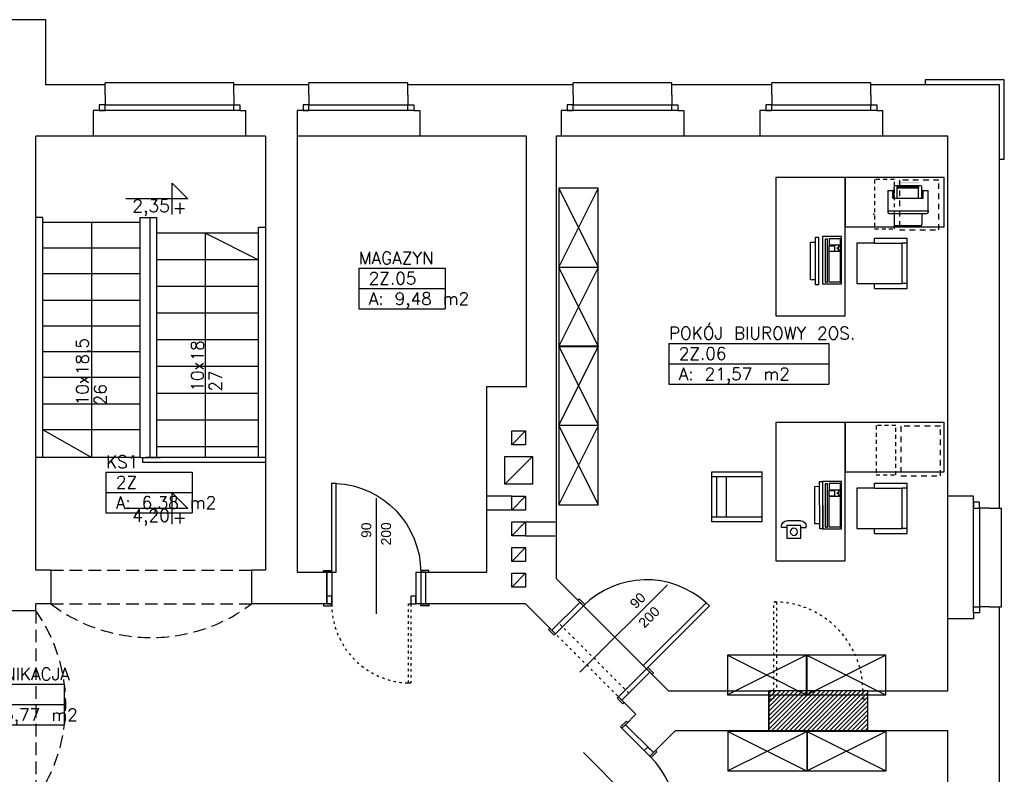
# Model space of a CAD drawing. Header units: inches. Extents: x 18535 to 24863, y 1480 to 5800.
# Tile 22 of 24: x 22836 to 23831, y 2767 to 3531. Entities that reach past the tile are written whole.
import ezdxf
from ezdxf.enums import TextEntityAlignment as Align

# ---------------------------------------------------------------- set-up
doc = ezdxf.new("R2010")
doc.units = ezdxf.units.IN
doc.header["$MEASUREMENT"] = 0
for name, pattern in [('DASHED', [19.05, 12.7, -6.35]), ('Przerywana', [6, 2.5, -3.5]), ('Przerywana 2 (2)', [11, 6, -5])]:
    doc.linetypes.add(name, pattern=pattern)
for name, color, linetype in [('_T elektryczne', 7, 'Continuous'), ('_T meble', 7, 'Continuous'), ('_T sciany', 7, 'Continuous'), ('AA_PRZ_SCIANY_030', 7, 'Continuous'), ('AA_PRZERYWANE', 7, 'Continuous'), ('AA_STOLARKA DRZW_009', 7, 'Continuous'), ('AA_WIDOK_005', 7, 'Continuous'), ('AA_WIDOK_009', 7, 'Continuous'), ('AA_WYMIAR WYS_50', 7, 'Continuous'), ('ArchiCAD', 7, 'Continuous'), ('Window-Door Markers', 7, 'Continuous')]:
    doc.layers.add(name, color=color, linetype=linetype)
doc.styles.add('GENERATED_STYLE_14', font='romans.shx')
doc.styles.add('GENERATED_STYLE_8', font='txt')
doc.styles.add('GENERATED_STYLE_9', font='arial.ttf')
doc.styles.get("Standard").update_dxf_attribs({"font": 'txt', "bigfont": 'BIGFONT.SHX'})

# ---------------------------------------------------------------- blocks, each defined once
blk = doc.blocks.new('POKÓJ BIUROWY 2OS._2Z.06_134', base_point=(23573.01, 3192.86))
at = {"layer": '_T sciany', "color": 160, "linetype": 'Continuous'}
for p, q in [((23492.19, 3203.15), (23492.19, 3161.98)), ((23492.19, 3203.15), (23653.84, 3203.15)), ((23653.84, 3203.15), (23653.84, 3161.98)), ((23492.19, 3182.56), (23653.84, 3182.56)), ((23492.19, 3161.98), (23653.84, 3161.98))]:
    blk.add_line(p, q, dxfattribs=at)
at = {"color": 0}
for tag in ['floor_f', 'ROOM_PERIM', 'ROOM_WALLS_SURF', 'ROOM_DOORS_SURF', 'ROOM_WINDS_SURF', 'ROOM_BASELEV', 'ROOM_HEIGHT', 'ROOM_NET_AREA', 'ROOM_REDUCED_AREA', 'ROOM_CALC_AREA', 'ROOM_VOLUME']:
    blk.add_attdef(tag, text='', height=200, dxfattribs=at).set_placement((23573.01, 3135.71), align=Align.BOTTOM_LEFT)
at = {"layer": '_T sciany', "color": 160}
for tag, p in [('ROOM_NAME', (23492.19, 3219.7)), ('ROOM_NUMBER', (23502.19, 3199.11)), ('ROOM_AREA', (23502.19, 3178.52))]:
    blk.add_attdef(tag, text='', height=12.5, dxfattribs=at).set_placement(p, align=Align.TOP_LEFT)
blk = doc.blocks.new('KOMUNIKACJA_2Z.01_137', base_point=(22826.58, 2848.07))
at = {"layer": '_T sciany', "color": 160, "linetype": 'Continuous'}
for p, q in [((22772.28, 2858.36), (22772.28, 2817.19)), ((22772.28, 2858.36), (22880.87, 2858.36)), ((22880.87, 2858.36), (22880.87, 2817.19)), ((22772.28, 2837.77), (22880.87, 2837.77)), ((22772.28, 2817.19), (22880.87, 2817.19))]:
    blk.add_line(p, q, dxfattribs=at)
at = {"color": 0}
for tag in ['floor_f', 'ROOM_PERIM', 'ROOM_WALLS_SURF', 'ROOM_DOORS_SURF', 'ROOM_WINDS_SURF', 'ROOM_BASELEV', 'ROOM_HEIGHT', 'ROOM_NET_AREA', 'ROOM_REDUCED_AREA', 'ROOM_CALC_AREA', 'ROOM_VOLUME']:
    blk.add_attdef(tag, text='', height=200, dxfattribs=at).set_placement((22826.58, 2790.93), align=Align.BOTTOM_LEFT)
at = {"layer": '_T sciany', "color": 160}
for tag, p in [('ROOM_NAME', (22772.28, 2874.91)), ('ROOM_NUMBER', (22782.28, 2854.32)), ('ROOM_AREA', (22782.28, 2833.73))]:
    blk.add_attdef(tag, text='', height=12.5, dxfattribs=at).set_placement(p, align=Align.TOP_LEFT)
blk = doc.blocks.new('MAGAZYN_2Z.05_141', base_point=(23222.29, 3268.97))
at = {"layer": '_T sciany', "color": 160, "linetype": 'Continuous'}
for p, q in [((23178.73, 3279.26), (23178.73, 3238.08)), ((23178.73, 3279.26), (23265.85, 3279.26)), ((23265.85, 3279.26), (23265.85, 3238.08)), ((23178.73, 3258.67), (23265.85, 3258.67)), ((23178.73, 3238.08), (23265.85, 3238.08))]:
    blk.add_line(p, q, dxfattribs=at)
at = {"color": 0}
for tag in ['floor_f', 'ROOM_PERIM', 'ROOM_WALLS_SURF', 'ROOM_DOORS_SURF', 'ROOM_WINDS_SURF', 'ROOM_BASELEV', 'ROOM_HEIGHT', 'ROOM_NET_AREA', 'ROOM_REDUCED_AREA', 'ROOM_CALC_AREA', 'ROOM_VOLUME']:
    blk.add_attdef(tag, text='', height=200, dxfattribs=at).set_placement((23222.29, 3211.82), align=Align.BOTTOM_LEFT)
at = {"layer": '_T sciany', "color": 160}
for tag, p in [('ROOM_NAME', (23178.73, 3295.8)), ('ROOM_NUMBER', (23188.73, 3275.22)), ('ROOM_AREA', (23188.73, 3254.63))]:
    blk.add_attdef(tag, text='', height=12.5, dxfattribs=at).set_placement(p, align=Align.TOP_LEFT)
blk = doc.blocks.new('KS1_2Z_151', base_point=(22966.6, 3062.72))
at = {"layer": '_T sciany', "color": 160, "linetype": 'Continuous'}
for p, q in [((22923.04, 3073.01), (22923.04, 3031.83)), ((22923.04, 3073.01), (23010.16, 3073.01)), ((23010.16, 3073.01), (23010.16, 3031.83)), ((22923.04, 3052.42), (23010.16, 3052.42)), ((22923.04, 3031.83), (23010.16, 3031.83))]:
    blk.add_line(p, q, dxfattribs=at)
at = {"color": 0}
for tag in ['floor_f', 'ROOM_PERIM', 'ROOM_WALLS_SURF', 'ROOM_DOORS_SURF', 'ROOM_WINDS_SURF', 'ROOM_BASELEV', 'ROOM_HEIGHT', 'ROOM_NET_AREA', 'ROOM_REDUCED_AREA', 'ROOM_CALC_AREA', 'ROOM_VOLUME']:
    blk.add_attdef(tag, text='', height=200, dxfattribs=at).set_placement((22966.6, 3005.57), align=Align.BOTTOM_LEFT)
at = {"layer": '_T sciany', "color": 160}
for tag, p in [('ROOM_NAME', (22923.04, 3089.55)), ('ROOM_NUMBER', (22933.04, 3068.97)), ('ROOM_AREA', (22933.04, 3048.38))]:
    blk.add_attdef(tag, text='', height=12.5, dxfattribs=at).set_placement(p, align=Align.TOP_LEFT)
blk = doc.blocks.new('WALL_26', base_point=(23593.3, 2811.57))
at = {"layer": '_T sciany'}
h = blk.add_hatch(dxfattribs=at)
h.set_pattern_fill('ANSI31', color=5, style=0, pattern_type=2)
h.set_pattern_definition([(45, (0, 0), (-2.24506403, 2.24506403), [])])
h.paths.add_polyline_path([(23593.3, 2811.57), (23693.3, 2811.57), (23693.3, 2851.57), (23593.3, 2851.57)], flags=0)
at = {"layer": '_T sciany', "color": 5, "linetype": 'Continuous'}
for p, q in [((23693.3, 2851.57), (23593.3, 2851.57)), ((23593.3, 2851.57), (23593.3, 2811.57)), ((23693.3, 2811.57), (23693.3, 2851.57)), ((23593.3, 2811.57), (23693.3, 2811.57))]:
    blk.add_line(p, q, dxfattribs=at)
blk = doc.blocks.new('D1 -Tr 65_14')
at = {"color": 140, "linetype": 'Continuous'}
for p, q in [((45, 90), (40.555, 90)), ((40.555, 0), (40.555, 90)), ((45, 0), (45, 90)), ((-53.255, 0), (-53.255, 1.905)), ((-53.255, 1.905), (-45, 1.905)), ((-53.255, 0), (-53.255, 1.905)), ((-53.255, 1.905), (-45, 1.905)), ((-45, 0), (-53.255, 0)), ((-45, 0), (-53.255, 0)), ((-50, 0), (-45, 0)), ((-50, -40), (-50, 0)), ((-50, 0), (-45, 0)), ((-50, -40), (-50, 0)), ((-45, 1.905), (-45, 0)), ((-45, 1.905), (-45, 0)), ((-45, 0), (-45, -40)), ((-45, 0), (-45, -40)), ((45, 0), (40.555, 0)), ((53.255, 1.905), (45, 1.905)), ((45, 1.905), (45, 0)), ((53.255, 1.905), (45, 1.905)), ((45, 1.905), (45, 0)), ((50, 0), (45, 0)), ((45, 0), (45, -40)), ((45, 0), (53.255, 0)), ((50, 0), (45, 0)), ((45, 0), (45, -40)), ((45, 0), (53.255, 0)), ((50, -40), (50, 0)), ((50, -40), (50, 0)), ((53.255, 0), (53.255, 1.905)), ((53.255, 0), (53.255, 1.905)), ((-45, -40), (-53.255, -40)), ((-53.255, -40), (-53.255, -41.905)), ((-45, -40), (-53.255, -40)), ((-53.255, -40), (-53.255, -41.905)), ((-53.255, -41.905), (-45, -41.905)), ((-53.255, -41.905), (-45, -41.905)), ((-45, -40), (-50, -40)), ((-45, -40), (-50, -40)), ((-45, -41.905), (-45, -40)), ((-45, -41.905), (-45, -40)), ((45, -40), (50, -40)), ((45, -40), (53.255, -40)), ((45, -41.905), (45, -40)), ((45, -40), (50, -40)), ((45, -40), (53.255, -40)), ((45, -41.905), (45, -40)), ((53.255, -41.905), (45, -41.905)), ((53.255, -41.905), (45, -41.905)), ((53.255, -40), (53.255, -41.905)), ((53.255, -40), (53.255, -41.905))]:
    blk.add_line(p, q, dxfattribs=at)
blk.add_arc((45, 0), 90, 92.827477, 180, dxfattribs=at)
blk = doc.blocks.new('Window-Door Marker - 70_4435')
at = {"layer": 'ArchiCAD', "color": 140, "linetype": 'Continuous'}
blk.add_line((0, 75), (0, -50), dxfattribs=at)
blk = doc.blocks.new('WALL_27', base_point=(23374, 2912.88))
at = {"layer": '_T sciany', "color": 5, "linetype": 'Continuous'}
for p, q in [((23402.28, 2941.16), (23374, 2912.88)), ((23444.71, 2842.17), (23472.99, 2870.45))]:
    blk.add_line(p, q, dxfattribs=at)
at = {"layer": '_T sciany', "rotation": 315.0000000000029}
blk.add_blockref('D1 -Tr 65_14', (23437.64, 2905.81), dxfattribs=at)
at = {"layer": 'Window-Door Markers'}
ref = blk.add_blockref('Window-Door Marker - 70_4435', (23437.64, 2905.81), dxfattribs=dict(at, rotation=315.0000000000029))
ref.add_attrib('AC_WIDO_A_SIZE', '90', dxfattribs={"color": 255, "height": 10, "rotation": 45, "style": 'GENERATED_STYLE_9'}).set_placement((23460.81, 2931.87), align=Align.BOTTOM_LEFT)
ref.add_attrib('AC_WIDO_B_SIZE', '200', dxfattribs={"color": 255, "height": 10, "rotation": 45, "style": 'GENERATED_STYLE_9'}).set_placement((23469.59, 2912.36), align=Align.BOTTOM_LEFT)
blk = doc.blocks.new('D1 -Tr 65_9')
at = {"color": 140, "linetype": 'Continuous'}
for p, q in [((45, 90), (40.555, 90)), ((40.555, 0), (40.555, 90)), ((45, 0), (45, 90)), ((-53.255, 0), (-53.255, 1.905)), ((-53.255, 1.905), (-45, 1.905)), ((-53.255, 0), (-53.255, 1.905)), ((-53.255, 1.905), (-45, 1.905)), ((-45, 0), (-53.255, 0)), ((-45, 0), (-53.255, 0)), ((-50, 0), (-45, 0)), ((-50, -32), (-50, 0)), ((-50, 0), (-45, 0)), ((-50, -32), (-50, 0)), ((-45, 1.905), (-45, 0)), ((-45, 1.905), (-45, 0)), ((-45, 0), (-45, -32)), ((-45, 0), (-45, -32)), ((45, 0), (40.555, 0)), ((53.255, 1.905), (45, 1.905)), ((45, 1.905), (45, 0)), ((53.255, 1.905), (45, 1.905)), ((45, 1.905), (45, 0)), ((50, 0), (45, 0)), ((45, 0), (45, -32)), ((45, 0), (53.255, 0)), ((50, 0), (45, 0)), ((45, 0), (45, -32)), ((45, 0), (53.255, 0)), ((50, -32), (50, 0)), ((50, -32), (50, 0)), ((53.255, 0), (53.255, 1.905)), ((53.255, 0), (53.255, 1.905)), ((-45, -32), (-53.255, -32)), ((-53.255, -32), (-53.255, -33.905)), ((-45, -32), (-53.255, -32)), ((-53.255, -32), (-53.255, -33.905)), ((-53.255, -33.905), (-45, -33.905)), ((-53.255, -33.905), (-45, -33.905)), ((-45, -32), (-50, -32)), ((-45, -32), (-50, -32)), ((-45, -33.905), (-45, -32)), ((-45, -33.905), (-45, -32)), ((45, -32), (50, -32)), ((45, -32), (53.255, -32)), ((45, -33.905), (45, -32)), ((45, -32), (50, -32)), ((45, -32), (53.255, -32)), ((45, -33.905), (45, -32)), ((53.255, -33.905), (45, -33.905)), ((53.255, -33.905), (45, -33.905)), ((53.255, -32), (53.255, -33.905)), ((53.255, -32), (53.255, -33.905))]:
    blk.add_line(p, q, dxfattribs=at)
blk.add_arc((45, 0), 90, 92.827477, 180, dxfattribs=at)
blk = doc.blocks.new('Window-Door Marker - 70_4429')
at = {"layer": 'ArchiCAD', "color": 140, "linetype": 'Continuous'}
blk.add_line((0, 75), (0, -42), dxfattribs=at)
blk = doc.blocks.new('WALL_31', base_point=(23146.3, 2939.57))
at = {"layer": '_T sciany', "color": 5, "linetype": 'Continuous'}
for p, q in [((23146.3, 2971.57), (23146.3, 2939.57)), ((23246.3, 2939.57), (23246.3, 2971.57))]:
    blk.add_line(p, q, dxfattribs=at)
at = {"layer": '_T sciany', "xscale": -1}
blk.add_blockref('D1 -Tr 65_9', (23196.3, 2971.57), dxfattribs=at)
at = {"layer": 'Window-Door Markers'}
ref = blk.add_blockref('Window-Door Marker - 70_4429', (23196.3, 2971.57), dxfattribs=at)
ref.add_attrib('AC_WIDO_A_SIZE', '90', dxfattribs={"color": 255, "height": 10, "rotation": 90, "style": 'GENERATED_STYLE_9'}).set_placement((23194.26, 3006.39), align=Align.BOTTOM_LEFT)
ref.add_attrib('AC_WIDO_B_SIZE', '200', dxfattribs={"color": 255, "height": 10, "rotation": 90, "style": 'GENERATED_STYLE_9'}).set_placement((23214.26, 2998.8), align=Align.BOTTOM_LEFT)
blk = doc.blocks.new('Window-Door Marker - 70_4425')
at = {"layer": 'ArchiCAD', "color": 140, "linetype": 'Continuous'}
blk.add_line((0, 75), (0, -50), dxfattribs=at)
blk = doc.blocks.new('WALL_32', base_point=(23448.24, 2817.42))
at = {"layer": '_T sciany', "color": 5, "linetype": 'Continuous'}
for p, q in [((23476.53, 2789.13), (23448.24, 2817.42)), ((23377.53, 2746.71), (23405.82, 2718.42))]:
    blk.add_line(p, q, dxfattribs=at)
at = {"layer": '_T sciany', "rotation": 225.0000000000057}
blk.add_blockref('D1 -Tr 65_14', (23441.17, 2753.78), dxfattribs=at)
at = {"layer": 'Window-Door Markers'}
ref = blk.add_blockref('Window-Door Marker - 70_4425', (23441.17, 2753.78), dxfattribs=dict(at, rotation=225.0000000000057))
ref.add_attrib('AC_WIDO_A_SIZE', '90', dxfattribs={"color": 255, "height": 10, "rotation": -45, "style": 'GENERATED_STYLE_9'}).set_placement((23467.24, 2730.6), align=Align.BOTTOM_LEFT)
ref.add_attrib('AC_WIDO_B_SIZE', '200', dxfattribs={"color": 255, "height": 10, "rotation": -45, "style": 'GENERATED_STYLE_9'}).set_placement((23447.73, 2721.82), align=Align.BOTTOM_LEFT)
blk = doc.blocks.new('Office Chair 2 65_63')
at = {"layer": '_T meble', "color": 0, "linetype": 'Continuous'}
for p, q in [((20.4, 25.4), (-20.4, 25.4)), ((-20.4, 25.4), (-20.4, 7.6)), ((20.4, 7.6), (20.4, 25.4)), ((-25.4, 7.6), (-25.4, -25.4)), ((-25.4, 7.6), (-20.4, 7.6)), ((-20.4, 7.6), (-20.4, -20.4)), ((20.4, 7.6), (20.4, -20.4)), ((20.4, 7.6), (25.4, 7.6)), ((25.4, 7.6), (25.4, -25.4)), ((-25.4, -25.4), (-20.4, -25.4)), ((-20.4, -20.4), (20.4, -20.4)), ((-20.4, -25.4), (-20.4, -20.4)), ((-20.4, -25.4), (20.4, -25.4)), ((20.4, -25.4), (20.4, -20.4)), ((20.4, -25.4), (25.4, -25.4))]:
    blk.add_line(p, q, dxfattribs=at)
blk = doc.blocks.new('PSN_Dn@stolik op narz35x65')
at = {"layer": '_T meble', "color": 0, "linetype": 'Continuous'}
for p, q in [((-17.77, 17.27), (47.23, 17.27)), ((-17.77, -17.73), (-17.77, 17.27)), ((47.23, 17.27), (47.23, -17.73)), ((47.23, -17.73), (-17.77, -17.73))]:
    blk.add_line(p, q, dxfattribs=at)
blk = doc.blocks.new('PSR_Keyboard')
at = {"layer": '_T elektryczne', "color": 0, "linetype": 'Continuous'}
for p, q in [((0, 0), (0, 19.05)), ((48.26, 19.05), (0, 19.05)), ((2, 16.03), (2, 14.16)), ((2, 16.03), (46, 16.03)), ((2, 14.16), (46, 14.16)), ((2, 1), (2, 12.47)), ((2, 12.47), (33, 12.47)), ((33, 1), (33, 12.47)), ((33.5, 12.47), (39, 12.47)), ((33.5, 12.47), (33.5, 7)), ((39, 12.47), (39, 7)), ((46, 12.47), (39.5, 12.47)), ((39.5, 1), (39.5, 12.47)), ((46, 16.03), (46, 14.16)), ((46, 1), (46, 12.47)), ((48.26, 0), (48.26, 19.05)), ((0, 0), (48.26, 0)), ((2, 1), (33, 1)), ((39, 7), (33.5, 7)), ((33.5, 1), (33.5, 2.5)), ((33.5, 2.5), (35.5, 2.5)), ((33.5, 1), (39, 1)), ((35.5, 2.5), (35.5, 4)), ((35.5, 4), (37, 4)), ((37, 4), (37, 2.5)), ((37, 2.5), (39, 2.5)), ((39, 1), (39, 2.5)), ((39.5, 1), (46, 1))]:
    blk.add_line(p, q, dxfattribs=at)
blk = doc.blocks.new('Table 120x80 65_4160')
at = {"layer": '_T meble', "color": 0, "linetype": 'Continuous'}
for p, q in [((-50, -50), (-50, 0)), ((-50, 0), (50, 0)), ((50, 0), (50, -50)), ((50, -50), (-50, -50))]:
    blk.add_line(p, q, dxfattribs=at)
blk = doc.blocks.new('PLR_Monitor 19_')
at = {"layer": '_T elektryczne', "color": 0, "linetype": 'ByBlock'}
for p, q in [((-19.1, 17.8), (-19.1, 48.3)), ((-19.1, 48.3), (19.1, 48.3)), ((19.1, 48.3), (19.1, 17.8)), ((-24.1, 0), (-24.1, 17.8)), ((-24.1, 17.8), (24.1, 17.8)), ((24.1, 17.8), (24.1, 0)), ((24.1, 0), (-24.1, 0))]:
    blk.add_line(p, q, dxfattribs=at)
blk = doc.blocks.new('PLN_$@ telefon')
at = {"layer": '_T elektryczne', "color": 0, "linetype": 'ByBlock'}
for p, q in [((-5.5, 10.73), (-5.5, 12)), ((0, 10.73), (-5.5, 10.73)), ((0, 17.5), (14, 17.5)), ((0, 12.8), (14, 12.8)), ((0, 0), (0, 12.8)), ((14, 12.8), (14, 0)), ((14, 10.73), (19.5, 10.73)), ((19.5, 10.73), (19.5, 12)), ((14, 0), (0, 0))]:
    blk.add_line(p, q, dxfattribs=at)
blk.add_circle((7, 6.4), 3.59, dxfattribs=at)
for centre, start, end in [((0, 12), 90, 180), ((14, 12), 0, 90)]:
    blk.add_arc(centre, 5.5, start, end, dxfattribs=at)
blk = doc.blocks.new('PLN_Dn@stolik op narz35x65')
at = {"layer": '_T meble', "color": 0, "linetype": 'ByBlock'}
for p, q in [((-17.77, 17.27), (47.23, 17.27)), ((-17.77, -17.73), (-17.77, 17.27)), ((47.23, 17.27), (47.23, -17.73)), ((47.23, -17.73), (-17.77, -17.73))]:
    blk.add_line(p, q, dxfattribs=at)
blk = doc.blocks.new('PLN_Szafa lekarska Cl')
at = {"layer": '_T meble', "color": 0, "linetype": 'ByBlock'}
for p, q in [((0, 0), (51, 0)), ((0, -55), (0, 0)), ((0, 0), (51, -55)), ((51, 0), (0.29, -55)), ((51, 0), (51, -55)), ((51, -55), (0, -55))]:
    blk.add_line(p, q, dxfattribs=at)
blk = doc.blocks.new('Chair Arm 65_38')
at = {"layer": '_T meble', "color": 0, "linetype": 'Continuous'}
for p, q in [((0, 50.8), (50.8, 50.8)), ((0, 50.8), (0, 0)), ((5, 50.8), (5, 0)), ((45.8, 50.8), (45.8, 0)), ((50.8, 0), (50.8, 50.8)), ((5, 15), (45.8, 15)), ((0, 0), (50.8, 0)), ((5, 5), (45.8, 5))]:
    blk.add_line(p, q, dxfattribs=at)

msp = doc.modelspace()

# ---------------------------------------------------------------- hatches: boundary and pattern name
at = {"layer": '_T elektryczne'}
msp.add_hatch(color=30, dxfattribs=at).paths.add_polyline_path([(23723.09, 3366.33), (23744.68, 3366.33), (23744.68, 3365.06), (23723.09, 3365.06)], flags=0)

# ---------------------------------------------------------------- linework, layer by layer
at = {"layer": '_T elektryczne', "color": 30, "linetype": 'Continuous'}
for p, q in [((23719.92, 3357.52), (23713.57, 3357.52)), ((23713.57, 3357.52), (23713.57, 3337.2)), ((23718.65, 3349.9), (23718.65, 3357.52)), ((23719.92, 3349.9), (23719.92, 3361.33)), ((23746.59, 3362.6), (23721.19, 3362.6)), ((23723.09, 3360.06), (23723.09, 3361.33)), ((23723.09, 3361.33), (23744.68, 3361.33)), ((23723.09, 3349.9), (23723.09, 3360.06)), ((23744.68, 3360.06), (23723.09, 3360.06)), ((23744.68, 3361.33), (23744.68, 3360.06)), ((23744.68, 3349.9), (23744.68, 3360.06)), ((23747.86, 3349.9), (23747.86, 3361.33)), ((23754.21, 3357.52), (23747.86, 3357.52)), ((23749.13, 3349.9), (23749.13, 3357.52)), ((23754.21, 3337.2), (23754.21, 3357.52)), ((23718.65, 3349.9), (23749.13, 3349.9)), ((23713.57, 3337.2), (23713.57, 3335.75)), ((23713.57, 3337.2), (23754.21, 3337.2)), ((23754.21, 3337.2), (23754.21, 3335.75)), ((23714.66, 3334.49), (23753.12, 3334.49)), ((23719.92, 3334.27), (23719.92, 3323.23)), ((23747.86, 3334.27), (23747.86, 3323.23)), ((23746.59, 3321.96), (23721.19, 3321.96))]:
    msp.add_line(p, q, dxfattribs=at)
for centre, start, end in [((23721.19, 3361.33), 450, 540), ((23746.59, 3361.33), 360, 450), ((23714.84, 3335.75), 540, 621.78679), ((23752.94, 3335.75), 638.21321, 360), ((23721.19, 3323.23), 540, 630), ((23746.59, 3323.23), 630, 360)]:
    msp.add_arc(centre, 1.27, start, end, dxfattribs=at)
at = {"layer": '_T sciany', "color": 71}
msp.add_point((23699.46, 3333.88), dxfattribs=at)
at = {"layer": 'AA_PRZ_SCIANY_030', "color": 252, "linetype": 'Continuous'}
for p, q in [((22862.3, 3530.57), (22732.3, 3530.57)), ((22862.3, 3464.57), (22862.3, 3530.57)), ((22922.3, 3464.57), (22862.3, 3464.57)), ((23128.3, 3464.57), (23052.3, 3464.57)), ((23395.3, 3464.57), (23228.3, 3464.57)), ((23596.3, 3464.57), (23495.3, 3464.57)), ((23826.3, 3464.57), (23696.3, 3464.57)), ((23826.3, 3036.57), (23826.3, 3464.57)), ((22910.3, 3412.57), (22852.3, 3412.57)), ((23084.3, 3412.57), (23064.3, 3412.57)), ((23348.3, 3412.57), (23240.3, 3412.57)), ((23383.3, 3412.57), (23378.3, 3412.57)), ((23378.3, 3412.57), (23378.3, 2965.14)), ((23584.3, 3412.57), (23507.3, 3412.57)), ((23826.3, 2724.57), (23826.3, 2936.57)), ((23774.3, 2736.57), (23774.3, 2811.57))]:
    msp.add_line(p, q, dxfattribs=at)
at = {"layer": 'AA_PRZ_SCIANY_030', "color": 251, "linetype": 'Continuous'}
for p, q in [((22922.3, 3454.57), (22922.3, 3464.57)), ((23052.3, 3454.57), (23052.3, 3464.57)), ((23128.3, 3454.57), (23128.3, 3464.57)), ((23228.3, 3454.57), (23228.3, 3464.57)), ((23395.3, 3454.57), (23395.3, 3464.57)), ((23495.3, 3454.57), (23495.3, 3464.57)), ((23596.3, 3454.57), (23596.3, 3464.57)), ((23696.3, 3454.57), (23696.3, 3464.57)), ((22922.3, 3454.57), (22922.3, 3454.57)), ((22922.3, 3454.57), (22922.3, 3444.57)), ((23052.3, 3454.57), (23052.3, 3454.57)), ((23052.3, 3454.57), (23052.3, 3444.57)), ((23128.3, 3454.57), (23128.3, 3454.57)), ((23128.3, 3454.57), (23128.3, 3444.57)), ((23228.3, 3454.57), (23228.3, 3454.57)), ((23228.3, 3454.57), (23228.3, 3444.57)), ((23395.3, 3454.57), (23395.3, 3454.57)), ((23395.3, 3454.57), (23395.3, 3444.57)), ((23495.3, 3454.57), (23495.3, 3454.57)), ((23495.3, 3454.57), (23495.3, 3444.57)), ((23596.3, 3454.57), (23596.3, 3454.57)), ((23596.3, 3454.57), (23596.3, 3444.57)), ((23696.3, 3454.57), (23696.3, 3454.57)), ((23696.3, 3454.57), (23696.3, 3444.57)), ((22922.3, 3444.57), (22916.3, 3444.57)), ((22916.3, 3444.57), (22916.3, 3438.57)), ((23052.3, 3444.57), (23058.3, 3444.57)), ((23058.3, 3444.57), (23058.3, 3438.57)), ((23128.3, 3444.57), (23122.3, 3444.57)), ((23122.3, 3444.57), (23122.3, 3438.57)), ((23228.3, 3444.57), (23234.3, 3444.57)), ((23234.3, 3444.57), (23234.3, 3438.57)), ((23395.3, 3444.57), (23389.3, 3444.57)), ((23389.3, 3444.57), (23389.3, 3438.57)), ((23495.3, 3444.57), (23501.3, 3444.57)), ((23501.3, 3444.57), (23501.3, 3438.57)), ((23596.3, 3444.57), (23590.3, 3444.57)), ((23590.3, 3444.57), (23590.3, 3438.57)), ((23696.3, 3444.57), (23702.3, 3444.57)), ((23702.3, 3444.57), (23702.3, 3438.57)), ((22916.3, 3438.57), (22910.3, 3438.57)), ((22910.3, 3438.57), (22910.3, 3412.57)), ((23058.3, 3438.57), (23064.3, 3438.57)), ((23064.3, 3438.57), (23064.3, 3412.57)), ((23122.3, 3438.57), (23116.3, 3438.57)), ((23116.3, 3438.57), (23116.3, 3412.57)), ((23234.3, 3438.57), (23240.3, 3438.57)), ((23240.3, 3438.57), (23240.3, 3412.57)), ((23389.3, 3438.57), (23383.3, 3438.57)), ((23383.3, 3438.57), (23383.3, 3412.57)), ((23501.3, 3438.57), (23507.3, 3438.57)), ((23507.3, 3438.57), (23507.3, 3412.57)), ((23590.3, 3438.57), (23584.3, 3438.57)), ((23584.3, 3438.57), (23584.3, 3412.57)), ((23702.3, 3438.57), (23708.3, 3438.57)), ((23708.3, 3438.57), (23708.3, 3412.57)), ((22852.3, 2973.57), (22852.3, 3412.57)), ((23084.3, 3412.57), (23084.3, 2973.57)), ((23116.3, 3412.57), (23116.3, 2971.57)), ((23348.3, 3159.57), (23348.3, 3412.57)), ((23774.3, 3412.57), (23708.3, 3412.57)), ((23774.3, 3048.57), (23774.3, 3412.57)), ((23308.3, 2971.57), (23308.3, 3159.57)), ((23308.3, 3159.57), (23348.3, 3159.57)), ((23333.3, 3048.57), (23308.3, 3048.57)), ((23800.3, 3048.57), (23774.3, 3048.57)), ((23800.3, 3042.57), (23800.3, 3048.57)), ((23806.3, 3042.57), (23800.3, 3042.57)), ((23806.3, 3036.57), (23806.3, 3042.57)), ((23816.3, 3036.57), (23806.3, 3036.57)), ((23816.3, 3036.57), (23816.3, 3036.57)), ((23816.3, 3036.57), (23826.3, 3036.57)), ((23333.3, 3034.57), (23308.3, 3034.57)), ((23347.3, 3022.57), (23377.3, 3022.57)), ((23347.3, 3008.57), (23377.3, 3008.57)), ((22867.3, 2973.57), (22852.3, 2973.57)), ((22867.3, 2973.57), (22867.3, 2939.57)), ((23084.3, 2973.57), (23070.3, 2973.57)), ((23070.3, 2973.57), (23070.3, 2939.57)), ((23116.3, 2971.57), (23146.3, 2971.57)), ((23146.3, 2971.57), (23146.3, 2939.57)), ((23236.3, 2971.57), (23308.3, 2971.57)), ((23236.3, 2971.57), (23236.3, 2939.57)), ((23378.3, 2965.14), (23491.87, 2851.57)), ((22852.3, 2932.57), (22852.3, 2939.57)), ((22867.3, 2939.57), (22852.3, 2939.57)), ((23146.3, 2939.57), (23070.3, 2939.57)), ((23347.3, 2939.57), (23236.3, 2939.57)), ((23347.3, 2939.57), (23374, 2912.88)), ((22852.3, 2932.57), (22810.3, 2932.57)), ((23806.3, 2930.57), (23800.3, 2930.57)), ((23800.3, 2930.57), (23800.3, 2924.57)), ((23816.3, 2936.57), (23806.3, 2936.57)), ((23806.3, 2936.57), (23806.3, 2930.57)), ((23816.3, 2936.57), (23816.3, 2936.57)), ((23816.3, 2936.57), (23826.3, 2936.57)), ((23374, 2912.88), (23381.07, 2919.95)), ((23774.3, 2851.57), (23774.3, 2924.57)), ((23800.3, 2924.57), (23774.3, 2924.57)), ((23444.71, 2842.17), (23451.78, 2849.24)), ((23491.87, 2851.57), (23593.3, 2851.57)), ((23593.3, 2811.57), (23593.3, 2851.57)), ((23693.3, 2851.57), (23774.3, 2851.57)), ((23693.3, 2811.57), (23693.3, 2851.57)), ((23444.71, 2842.17), (23458.85, 2828.02)), ((23448.24, 2817.42), (23458.85, 2828.02)), ((23448.24, 2817.42), (23476.53, 2789.13)), ((23476.53, 2789.13), (23498.96, 2811.57)), ((23498.96, 2811.57), (23593.3, 2811.57)), ((23693.3, 2811.57), (23774.3, 2811.57))]:
    msp.add_line(p, q, dxfattribs=at)
at = {"layer": 'AA_PRZ_SCIANY_030', "color": 251, "linetype": 'Przerywana'}
msp.add_line((23451.78, 2849.24), (23381.07, 2919.95), dxfattribs=at)
at = {"layer": 'AA_PRZERYWANE', "color": 251, "linetype": 'DASHED'}
for p, q in [((22867.3, 2973.57), (23070.3, 2973.57)), ((22867.3, 2939.57), (23070.3, 2939.57)), ((22852.3, 2932.57), (22852.3, 2751.57))]:
    msp.add_line(p, q, dxfattribs=at)
for centre, radius, start, end in [((22968.8, 3074.07), 168.5, 232.96084, 307.03916), ((22717.42, 2837.57), 164.98, 324.8433, 35.1567)]:
    msp.add_arc(centre, radius, start, end, dxfattribs=at)
at = {"layer": 'AA_STOLARKA DRZW_009', "color": 252, "linetype": 'Continuous'}
for p, q in [((22922.3, 3444.57), (22916.3, 3444.57)), ((22916.3, 3444.57), (22916.3, 3438.57)), ((22922.3, 3444.57), (23052.3, 3444.57)), ((22922.3, 3438.57), (22922.3, 3444.57)), ((23052.3, 3444.57), (23058.3, 3444.57)), ((23052.3, 3438.57), (23052.3, 3444.57)), ((23058.3, 3444.57), (23058.3, 3438.57)), ((23128.3, 3444.57), (23122.3, 3444.57)), ((23122.3, 3444.57), (23122.3, 3438.57)), ((23128.3, 3444.57), (23228.3, 3444.57)), ((23128.3, 3438.57), (23128.3, 3444.57)), ((23228.3, 3444.57), (23234.3, 3444.57)), ((23228.3, 3438.57), (23228.3, 3444.57)), ((23234.3, 3444.57), (23234.3, 3438.57)), ((23395.3, 3444.57), (23389.3, 3444.57)), ((23389.3, 3444.57), (23389.3, 3438.57)), ((23395.3, 3444.57), (23495.3, 3444.57)), ((23395.3, 3438.57), (23395.3, 3444.57)), ((23495.3, 3444.57), (23501.3, 3444.57)), ((23495.3, 3438.57), (23495.3, 3444.57)), ((23501.3, 3444.57), (23501.3, 3438.57)), ((23596.3, 3444.57), (23590.3, 3444.57)), ((23590.3, 3444.57), (23590.3, 3438.57)), ((23596.3, 3444.57), (23696.3, 3444.57)), ((23596.3, 3438.57), (23596.3, 3444.57)), ((23696.3, 3444.57), (23702.3, 3444.57)), ((23696.3, 3438.57), (23696.3, 3444.57)), ((23702.3, 3444.57), (23702.3, 3438.57)), ((23058.3, 3438.57), (22916.3, 3438.57)), ((22916.3, 3438.57), (22922.3, 3438.57)), ((23058.3, 3438.57), (23052.3, 3438.57)), ((23234.3, 3438.57), (23122.3, 3438.57)), ((23122.3, 3438.57), (23128.3, 3438.57)), ((23234.3, 3438.57), (23228.3, 3438.57)), ((23501.3, 3438.57), (23389.3, 3438.57)), ((23389.3, 3438.57), (23395.3, 3438.57)), ((23501.3, 3438.57), (23495.3, 3438.57)), ((23702.3, 3438.57), (23590.3, 3438.57)), ((23590.3, 3438.57), (23596.3, 3438.57)), ((23702.3, 3438.57), (23696.3, 3438.57)), ((23800.3, 2930.57), (23800.3, 3042.57)), ((23806.3, 3042.57), (23800.3, 3042.57)), ((23800.3, 3042.57), (23800.3, 3036.57)), ((23800.3, 3036.57), (23806.3, 3036.57)), ((23806.3, 3036.57), (23806.3, 3042.57)), ((23806.3, 3036.57), (23806.3, 2936.57)), ((23151.3, 2947.57), (23146.3, 2947.57)), ((23146.3, 2947.57), (23146.3, 2939.57)), ((23151.3, 2939.57), (23151.3, 2947.57)), ((23236.3, 2947.57), (23231.3, 2947.57)), ((23231.3, 2947.57), (23231.3, 2939.57)), ((23236.3, 2939.57), (23236.3, 2947.57)), ((23146.3, 2939.57), (23151.3, 2939.57)), ((23231.3, 2939.57), (23236.3, 2939.57)), ((23800.3, 2930.57), (23800.3, 2936.57)), ((23800.3, 2936.57), (23806.3, 2936.57)), ((23806.3, 2930.57), (23800.3, 2930.57)), ((23806.3, 2936.57), (23806.3, 2930.57)), ((23467.33, 2791.25), (23470.87, 2794.79)), ((23472.99, 2785.6), (23467.33, 2791.25)), ((23470.87, 2794.79), (23476.53, 2789.13)), ((23476.53, 2789.13), (23472.99, 2785.6))]:
    msp.add_line(p, q, dxfattribs=at)
at = {"layer": 'AA_STOLARKA DRZW_009', "color": 252, "linetype": 'Przerywana'}
for p, q in [((23228.78, 2939.57), (23231.3, 2939.57)), ((23228.78, 2859.57), (23228.78, 2939.57)), ((23231.3, 2939.57), (23231.3, 2859.57)), ((23598.3, 2851.57), (23598.3, 2941.57)), ((23598.3, 2941.57), (23601.15, 2941.57)), ((23601.15, 2941.57), (23601.15, 2851.57)), ((23231.3, 2859.57), (23228.78, 2859.57)), ((23593.3, 2851.57), (23593.3, 2843.57)), ((23598.3, 2851.57), (23593.3, 2851.57)), ((23598.3, 2843.57), (23598.3, 2851.57)), ((23601.15, 2851.57), (23598.3, 2851.57)), ((23688.3, 2851.57), (23688.3, 2843.57)), ((23693.3, 2851.57), (23688.3, 2851.57)), ((23693.3, 2843.57), (23693.3, 2851.57)), ((23593.3, 2843.57), (23598.3, 2843.57)), ((23688.3, 2843.57), (23693.3, 2843.57))]:
    msp.add_line(p, q, dxfattribs=at)
at = {"layer": 'AA_STOLARKA DRZW_009', "color": 2, "linetype": 'Przerywana'}
for centre, radius, start, end in [((23231.3, 2939.57), 80, 180.00002, 269.99999), ((23598.3, 2851.57), 90, 0.00002, 89.99999), ((23409.35, 2721.96), 90, 315.00003, 45)]:
    msp.add_arc(centre, radius, start, end, dxfattribs=at)
at = {"layer": 'AA_WIDOK_005', "color": 251, "linetype": 'Continuous'}
for p, q in [((23347.3, 3114.57), (23333.3, 3100.57)), ((23354.3, 3088.57), (23326.3, 3060.57)), ((23347.3, 3048.57), (23333.3, 3034.57)), ((23347.3, 3022.57), (23333.3, 3008.57)), ((23347.3, 2996.57), (23333.3, 2982.57)), ((23347.3, 2970.57), (23333.3, 2956.57))]:
    msp.add_line(p, q, dxfattribs=at)
at = {"layer": 'AA_WIDOK_005', "color": 252, "linetype": 'Continuous'}
for p, q in [((23333.3, 3114.57), (23347.3, 3114.57)), ((23333.3, 3100.57), (23333.3, 3114.57)), ((23347.3, 3114.57), (23347.3, 3100.57)), ((23347.3, 3100.57), (23333.3, 3100.57)), ((23326.3, 3088.57), (23354.3, 3088.57)), ((23326.3, 3060.57), (23326.3, 3088.57)), ((23354.3, 3088.57), (23354.3, 3060.57)), ((23354.3, 3060.57), (23326.3, 3060.57)), ((23333.3, 3048.57), (23347.3, 3048.57)), ((23333.3, 3034.57), (23333.3, 3048.57)), ((23347.3, 3048.57), (23347.3, 3034.57)), ((23347.3, 3034.57), (23333.3, 3034.57)), ((23333.3, 3022.57), (23347.3, 3022.57)), ((23333.3, 3008.57), (23333.3, 3022.57)), ((23347.3, 3022.57), (23347.3, 3008.57)), ((23347.3, 3008.57), (23333.3, 3008.57)), ((23333.3, 2996.57), (23347.3, 2996.57)), ((23333.3, 2982.57), (23333.3, 2996.57)), ((23347.3, 2996.57), (23347.3, 2982.57)), ((23347.3, 2982.57), (23333.3, 2982.57)), ((23333.3, 2970.57), (23347.3, 2970.57)), ((23333.3, 2956.57), (23333.3, 2970.57)), ((23347.3, 2970.57), (23347.3, 2956.57)), ((23347.3, 2956.57), (23333.3, 2956.57))]:
    msp.add_line(p, q, dxfattribs=at)
at = {"layer": 'AA_WIDOK_005', "color": 251, "linetype": 'Przerywana'}
msp.add_line((23444.71, 2842.17), (23374, 2912.88), dxfattribs=at)
at = {"layer": 'AA_WIDOK_009', "color": 251, "linetype": 'Continuous'}
for p, q in [((22922.3, 3464.57), (22922.3, 3466.57)), ((23128.3, 3464.57), (23128.3, 3466.57)), ((23395.3, 3464.57), (23395.3, 3466.57)), ((23596.3, 3464.57), (23596.3, 3466.57)), ((23064.3, 3412.57), (22910.3, 3412.57)), ((23240.3, 3412.57), (23116.3, 3412.57)), ((23507.3, 3412.57), (23383.3, 3412.57)), ((23708.3, 3412.57), (23584.3, 3412.57)), ((22859.3, 3330.57), (22852.3, 3330.57)), ((22859.3, 3087.57), (22859.3, 3330.57)), ((22957.3, 3325.57), (22859.3, 3325.57)), ((22957.3, 3330.57), (22957.3, 3087.57)), ((22957.3, 3330.57), (22974.3, 3330.57)), ((22967.3, 3330.57), (22967.3, 3087.57)), ((22974.3, 3330.57), (22974.3, 3087.57)), ((23077.3, 3087.57), (23077.3, 3320.57)), ((23077.3, 3320.57), (23084.3, 3320.57)), ((23077.3, 3314.57), (22974.3, 3314.57)), ((22957.3, 3299.57), (22859.3, 3299.57)), ((23077.3, 3287.57), (22974.3, 3287.57)), ((22957.3, 3273.57), (22859.3, 3273.57)), ((23077.3, 3260.57), (22974.3, 3260.57)), ((22957.3, 3246.57), (22859.3, 3246.57)), ((23077.3, 3233.57), (22974.3, 3233.57)), ((22957.3, 3220.57), (22859.3, 3220.57)), ((23077.3, 3206.57), (22974.3, 3206.57)), ((22957.3, 3194.57), (22859.3, 3194.57)), ((23077.3, 3179.57), (22974.3, 3179.57)), ((22957.3, 3168.57), (22859.3, 3168.57)), ((23077.3, 3152.57), (22974.3, 3152.57)), ((22957.3, 3141.57), (22859.3, 3141.57)), ((23077.3, 3125.57), (22974.3, 3125.57)), ((22957.3, 3115.57), (22859.3, 3115.57)), ((23077.3, 3098.57), (22974.3, 3098.57)), ((22958.3, 3087.57), (22852.3, 3087.57)), ((22958.3, 3087.57), (22978.3, 3087.57)), ((22960.3, 3082.57), (22960.3, 3087.57)), ((23084.3, 3087.57), (22963.3, 3087.57)), ((23084.3, 3082.57), (22960.3, 3082.57)), ((23774.3, 2924.57), (23774.3, 3048.57)), ((23826.3, 3036.57), (23828.3, 3036.57))]:
    msp.add_line(p, q, dxfattribs=at)
at = {"layer": 'AA_WIDOK_009', "color": 252, "linetype": 'Continuous'}
for p, q in [((23052.3, 3466.57), (22922.3, 3466.57)), ((23052.3, 3464.57), (23052.3, 3466.57)), ((23228.3, 3466.57), (23128.3, 3466.57)), ((23228.3, 3464.57), (23228.3, 3466.57)), ((23495.3, 3466.57), (23395.3, 3466.57)), ((23495.3, 3464.57), (23495.3, 3466.57)), ((23696.3, 3466.57), (23596.3, 3466.57)), ((23696.3, 3464.57), (23696.3, 3466.57)), ((23831.3, 3469.57), (23751.3, 3469.57)), ((23751.3, 3469.57), (23751.3, 3464.57)), ((23831.3, 3464.57), (23831.3, 3469.57)), ((23831.3, 3389.57), (23831.3, 3464.57)), ((23826.3, 3389.57), (23831.3, 3389.57)), ((22908.3, 3325.57), (22908.3, 3087.57)), ((23023.8, 3087.57), (23023.8, 3314.57)), ((23023.8, 3314.57), (23077.3, 3287.57)), ((22908.3, 3087.57), (22859.3, 3115.57)), ((23828.3, 2936.57), (23828.3, 3036.57)), ((23826.3, 2936.57), (23828.3, 2936.57))]:
    msp.add_line(p, q, dxfattribs=at)
at = {"layer": 'AA_WYMIAR WYS_50', "color": 252, "linetype": 'Continuous'}
for p, q in [((22989.92, 3333.44), (22989.89, 3365.27)), ((22989.89, 3365.27), (23005.81, 3349.37)), ((23005.81, 3349.37), (22943.17, 3349.31)), ((22989.92, 3020.16), (22989.89, 3051.98)), ((22989.89, 3051.98), (23005.81, 3036.09)), ((23005.81, 3036.09), (22943.17, 3036.03))]:
    msp.add_line(p, q, dxfattribs=at)

# ---------------------------------------------------------------- block references
at = {"layer": '_T elektryczne', "color": 30, "linetype": 'Continuous', "xscale": 0.9946125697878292, "yscale": 0.1657687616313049}
for p, rotation in [((23643.48, 3286.48), 90), ((23647.65, 3039.54), 90.18262828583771)]:
    msp.add_blockref('PLR_Monitor 19_', p, dxfattribs=dict(at, rotation=rotation))
at = {"layer": '_T elektryczne', "color": 30, "rotation": 90}
for p in [(23666.62, 3262.96), (23666.62, 3015.28)]:
    msp.add_blockref('PSR_Keyboard', p, dxfattribs=at)
at = {"layer": '_T elektryczne', "color": 30, "linetype": 'Continuous', "xscale": -1, "rotation": 359.999}
msp.add_blockref('PLN_$@ telefon', (23625.55, 3006.11), dxfattribs=at)
at = {"layer": '_T meble', "color": 162, "xscale": -2.153846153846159, "yscale": 1.99999999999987, "rotation": 90}
for p in [(23635.01, 3332.61), (23635.01, 3084.93)]:
    msp.add_blockref('PSN_Dn@stolik op narz35x65', p, dxfattribs=at)
at = {"layer": '_T meble', "color": 162, "xscale": -1}
for name, p, rotation in [('Table 120x80 65_4160', (23720.47, 3320.88), 180), ('Table 120x80 65_4160', (23720.47, 3073.2), 180), ('Chair Arm 65_38', (23535.56, 3022.44), 270)]:
    msp.add_blockref(name, p, dxfattribs=dict(at, rotation=rotation))
at = {"layer": '_T meble', "color": 162, "linetype": 'Przerywana 2 (2)', "yscale": 1.428571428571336, "rotation": 359.999}
for p, xscale in [((23714.66, 3344.22), -0.3076923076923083), ((23754.28, 3343.47), -0.6153846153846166), ((23716.13, 3095.34), -0.3076923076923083), ((23755.75, 3094.58), -0.6153846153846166)]:
    msp.add_blockref('PLN_Dn@stolik op narz35x65', p, dxfattribs=dict(at, xscale=xscale))
at = {"layer": '_T meble', "color": 162, "linetype": 'Continuous', "xscale": -1.568627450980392, "yscale": 0.7272727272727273, "rotation": 90}
for p in [(23380.86, 3360.12), (23380.86, 3279.84), (23380.86, 3200.24), (23380.86, 3119.96)]:
    msp.add_blockref('PLN_Szafa lekarska Cl', p, dxfattribs=at)
at = {"layer": '_T meble', "color": 162, "rotation": 90}
for p in [(23707.59, 3284.03), (23707.59, 3036.35)]:
    msp.add_blockref('Office Chair 2 65_63', p, dxfattribs=at)
at = {"layer": '_T meble', "color": 162, "linetype": 'Continuous', "xscale": -1.568627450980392, "yscale": 0.7272727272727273}
for p in [(23631.31, 2887.66), (23711.6, 2887.66), (23631.85, 2810.62), (23711.85, 2810.62)]:
    msp.add_blockref('PLN_Szafa lekarska Cl', p, dxfattribs=at)
at = {"layer": '_T sciany', "color": 254, "linetype": 'Continuous'}
ref = msp.add_blockref('MAGAZYN_2Z.05_141', (23222.29, 3268.97), dxfattribs=at)
ref.add_attrib('ROOM_NAME', 'MAGAZYN', dxfattribs={"color": 160, "linetype": 'Continuous', "height": 12.5}).set_placement((23178.73, 3295.8), align=Align.TOP_LEFT)
ref.add_attrib('ROOM_NUMBER', '2Z.05', dxfattribs={"color": 160, "linetype": 'Continuous', "height": 12.5}).set_placement((23188.73, 3275.22), align=Align.TOP_LEFT)
ref.add_attrib('ROOM_AREA', 'A: 9,48 m2', dxfattribs={"color": 160, "linetype": 'Continuous', "height": 12.5}).set_placement((23188.73, 3254.63), align=Align.TOP_LEFT)
ref = msp.add_blockref('POKÓJ BIUROWY 2OS._2Z.06_134', (23573.01, 3192.86), dxfattribs=at)
ref.add_attrib('ROOM_NAME', 'POKÓJ BIUROWY 2OS.', dxfattribs={"color": 160, "linetype": 'Continuous', "height": 12.5}).set_placement((23492.19, 3219.7), align=Align.TOP_LEFT)
ref.add_attrib('ROOM_NUMBER', '2Z.06', dxfattribs={"color": 160, "linetype": 'Continuous', "height": 12.5}).set_placement((23502.19, 3199.11), align=Align.TOP_LEFT)
ref.add_attrib('ROOM_AREA', 'A: 21,57 m2', dxfattribs={"color": 160, "linetype": 'Continuous', "height": 12.5}).set_placement((23502.19, 3178.52), align=Align.TOP_LEFT)
ref = msp.add_blockref('KS1_2Z_151', (22966.6, 3062.72), dxfattribs=at)
ref.add_attrib('ROOM_NAME', 'KS1', dxfattribs={"color": 160, "linetype": 'Continuous', "height": 12.5}).set_placement((22923.04, 3089.55), align=Align.TOP_LEFT)
ref.add_attrib('ROOM_NUMBER', '2Z', dxfattribs={"color": 160, "linetype": 'Continuous', "height": 12.5}).set_placement((22933.04, 3068.97), align=Align.TOP_LEFT)
ref.add_attrib('ROOM_AREA', 'A: 6,38 m2', dxfattribs={"color": 160, "linetype": 'Continuous', "height": 12.5}).set_placement((22933.04, 3048.38), align=Align.TOP_LEFT)
at = {"layer": '_T sciany', "color": 5}
for name, p in [('WALL_31', (23146.3, 2939.57)), ('WALL_27', (23374, 2912.88)), ('WALL_26', (23593.3, 2811.57)), ('WALL_32', (23448.24, 2817.42))]:
    msp.add_blockref(name, p, dxfattribs=at)
at = {"layer": '_T sciany', "color": 254, "linetype": 'Continuous'}
ref = msp.add_blockref('KOMUNIKACJA_2Z.01_137', (22826.58, 2848.07), dxfattribs=at)
ref.add_attrib('ROOM_NAME', 'KOMUNIKACJA', dxfattribs={"color": 160, "linetype": 'Continuous', "height": 12.5}).set_placement((22772.28, 2874.91), align=Align.TOP_LEFT)
ref.add_attrib('ROOM_NUMBER', '2Z.01', dxfattribs={"color": 160, "linetype": 'Continuous', "height": 12.5}).set_placement((22782.28, 2854.32), align=Align.TOP_LEFT)
ref.add_attrib('ROOM_AREA', 'A: 25,77 m2', dxfattribs={"color": 160, "linetype": 'Continuous', "height": 12.5}).set_placement((22782.28, 2833.73), align=Align.TOP_LEFT)

# ---------------------------------------------------------------- texts
at = {"layer": 'AA_WYMIAR WYS_50', "color": 2, "char_height": 12.6299, "attachment_point": 7, "rotation": 0.0506, "style": 'GENERATED_STYLE_14'}
for s, insert in [('\\A1;{\\Fromans.shx|c0;2,35}', (22949.76, 3332.11)), ('\\A1;{\\Fromans.shx|c0;+}', (22990.63, 3334.31)), ('\\A1;{\\Fromans.shx|c0;4,20}', (22949.76, 3018.83)), ('\\A1;{\\Fromans.shx|c0;+}', (22990.63, 3021.03))]:
    msp.add_mtext(s, dxfattribs=dict(at, insert=insert))
at = {"layer": 'AA_WYMIAR WYS_50', "color": 2, "char_height": 12.5, "attachment_point": 1, "rotation": 90, "line_spacing_factor": 0.875405, "style": 'GENERATED_STYLE_14'}
for s, insert, width in [('\\A1;{\\Fromans.shx|c0;10x18,5\\P26}', (22892.96, 3140.51), 94.4866), ('\\A1;{\\Fromans.shx|c0;10x18\\P27}', (23009.32, 3154.3), 85.558)]:
    msp.add_mtext(s, dxfattribs=dict(at, insert=insert, width=width))

doc.saveas('drawing.dxf')
